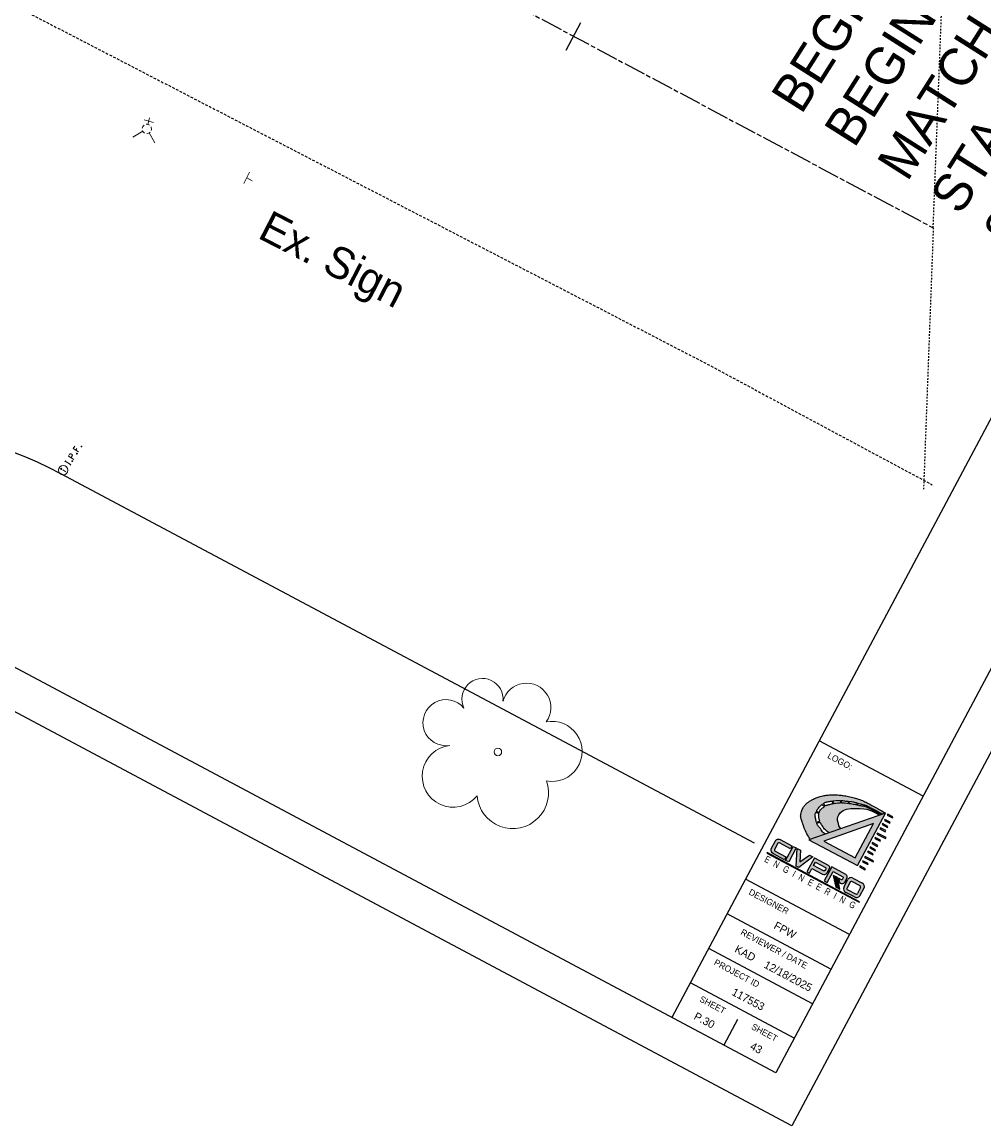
# Model space of a CAD drawing. Header units: feet. Extents: x 2250740 to 2250942, y 437386 to 437594.
# Tile 2 of 13: x 2250841 to 2250903, y 437386 to 437457. Entities that reach past the tile are written whole.
import ezdxf
from ezdxf import colors
from ezdxf.entities.mleader import LeaderData, LeaderLine
from ezdxf.enums import TextEntityAlignment as Align
from ezdxf.math import Vec2, Vec3

# ---------------------------------------------------------------- set-up
doc = ezdxf.new("R2010")
doc.units = ezdxf.units.FT
doc.header["$MEASUREMENT"] = 0
for name, pattern in [('CL', [2, 0.3, -0.15, 1.4, -0.15]), ('OhDOT_USTN1', [0.055, 0.014, -0.041]), ('OhDOT_USTN2', [0.11, 0.069, -0.041]), ('OhDOT_USTN3', [0.22, 0.165, -0.055]), ('rowex', [0]), ('shrublt', [0])]:
    doc.linetypes.add(name, pattern=pattern)
for name, color, linetype in [('DV_X_Section_VMS_Line', 6, 'OhDOT_USTN2'), ('GE_P_CL', 7, 'CL'), ('GE_P_CL_Text', 7, 'Continuous'), ('LT_X_Foundation', 7, 'OhDOT_USTN1'), ('PV_X_EOP', 7, 'OhDOT_USTN3'), ('PV_X_Text', 7, 'Continuous'), ('RD_X_Cells', 7, 'Continuous'), ('RW_X_Fee_RW', 6, 'rowex'), ('SH_Border', 7, 'Continuous'), ('SH_Data', 7, 'Continuous'), ('SHT_LOGO_BLACK', 7, 'Continuous'), ('SHT_LOGO_BLUE', 160, 'Continuous'), ('SHT_LOGO_GREY', 9, 'Continuous'), ('SN_X_Public', 3, 'Continuous'), ('SV_X_Mon_Cells_Found', 7, 'Continuous'), ('TX_P_20', 7, 'Continuous'), ('TX_X_20', 7, 'Continuous'), ('UT_X_Water_Cells', 133, 'Continuous'), ('VG_X_Cells', 3, 'Continuous'), ('VG_X_Shrub_Line_Lt', 3, 'shrublt')]:
    doc.layers.add(name, color=color, linetype=linetype)
doc.styles.add('OHDOTSymbols', font='arial.ttf')
doc.styles.add('Slanted-Normal', font='font31.shx', dxfattribs={"height": 0.12})
doc.styles.get("Standard").update_dxf_attribs({"font": 'arial.ttf'})
doc.styles.add('Straight-Normal', font='font30.shx', dxfattribs={"height": 0.14})
doc.styles.add('Straight-Sub Title', font='font30.shx', dxfattribs={"height": 0.17})

# ---------------------------------------------------------------- blocks, each defined once
blk = doc.blocks.new('TREE')
at = {"layer": 'VG_X_Cells', "color": 3, "linetype": 'Continuous', "lineweight": 0}
blk.add_circle((0, 0), 0.012, dxfattribs=at)
for centre, radius, start, end in [((-0.0492, 0.1684), 0.0658, 354.0047, 205.9741), ((0.0913, 0.1415), 0.0776, 323.83, 165.0376), ((-0.1655, 0.0932), 0.0735, 39.0625, 279.5412), ((0.173, 0.0018), 0.0957, 259.1453, 101.4596), ((-0.1427, -0.0774), 0.0987, 96.1722, 320.5737), ((0.0473, -0.1303), 0.1142, 184.9476, 19.4572)]:
    blk.add_arc(centre, radius, start, end, dxfattribs=at)
blk = doc.blocks.new('SGN1P')
at = {"layer": 'SN_X_Public', "color": 3, "linetype": 'Continuous', "lineweight": 0}
for p, q in [((0, 0), (-0.08, 0)), ((0, 0.08), (0, -0.08))]:
    blk.add_line(p, q, dxfattribs=at)
blk = doc.blocks.new('FH')
at = {"layer": 'UT_X_Water_Cells', "color": 133, "linetype": 'Continuous', "lineweight": 0}
for p, q in [((0, 0.06), (0, 0.146)), ((0.06, 0.103), (-0.06, 0.103)), ((-0.042, -0.042), (-0.146, -0.146)), ((0.042, -0.042), (0.146, -0.146))]:
    blk.add_line(p, q, dxfattribs=at)
for start, end in [(140.021, 184.0629), (68.1395, 112.038), (356.0165, 39.9889), (211.8788, 255.8479), (283.8239, 329.9097)]:
    blk.add_arc((0, 0), 0.06, start, end, dxfattribs=at)
blk = doc.blocks.new('IPID')
at = {"layer": 'SV_X_Mon_Cells_Found', "color": 2, "linetype": 'Continuous', "lineweight": 0}
blk.add_line((0, 0.006), (0, -0.038), dxfattribs=at)
at = {"layer": 'SV_X_Mon_Cells_Found', "color": 2, "linetype": 'Continuous', "lineweight": 0, "flags": 128}
for points in [[(0.102, 0.04), (0.119, 0.04)], [(0.11, -0.04), (0.11, 0.04)], [(0.189, -0.04), (0.189, 0.04), (0.215, 0.04), (0.218, 0.039), (0.222, 0.038), (0.223, 0.037), (0.225, 0.036), (0.227, 0.032), (0.229, 0.029), (0.23, 0.024), (0.23, 0.017), (0.229, 0.014), (0.228, 0.01), (0.226, 0.006), (0.224, 0.004), (0.222, 0.003), (0.219, 0.002), (0.215, 0.001), (0.189, 0.001)], [(0.339, 0.04), (0.301, 0.04), (0.301, -0.04)], [(0.301, 0.001), (0.328, 0.001)], [(0.102, -0.04), (0.119, -0.04)], [(0.158, -0.029), (0.161, -0.029), (0.163, -0.031), (0.164, -0.033), (0.164, -0.036), (0.163, -0.039), (0.161, -0.04), (0.158, -0.04), (0.157, -0.039), (0.155, -0.036), (0.155, -0.033), (0.157, -0.031), (0.158, -0.029)], [(0.271, -0.029), (0.273, -0.029), (0.275, -0.031), (0.277, -0.033), (0.277, -0.036), (0.275, -0.039), (0.273, -0.04), (0.271, -0.04), (0.269, -0.039), (0.267, -0.036), (0.267, -0.033), (0.269, -0.031), (0.271, -0.029)], [(0.378, -0.029), (0.381, -0.029), (0.383, -0.031), (0.384, -0.033), (0.384, -0.036), (0.383, -0.039), (0.381, -0.04), (0.378, -0.04), (0.377, -0.039), (0.375, -0.036), (0.375, -0.033), (0.377, -0.031), (0.378, -0.029)]]:
    blk.add_lwpolyline(points, dxfattribs=at)
at = {"layer": 'SV_X_Mon_Cells_Found', "color": 2, "linetype": 'Continuous', "lineweight": 0}
for centre, radius in [((0, 0), 0.06), ((0, 0.033), 0.008)]:
    blk.add_circle(centre, radius, dxfattribs=at)

msp = doc.modelspace()

# ---------------------------------------------------------------- hatches: boundary and pattern name
at = {"layer": 'SHT_LOGO_BLACK', "linetype": 'Continuous'}
h = msp.add_hatch(color=256, dxfattribs=at)
h.dxf.hatch_style = 1
h.paths.add_polyline_path([(2250892.15, 437405.59, -0.010054), (2250892.139, 437405.622), (2250892.358, 437405.695, 0.003974), (2250892.368, 437405.668, 0.040776), (2250892.385, 437405.634, 0.006066), (2250892.52, 437405.416, 0.061249), (2250892.693, 437405.205, 0.038297), (2250892.928, 437405.013), (2250893.675, 437405.273), (2250893.56, 437405.466), (2250893.536, 437405.596), (2250893.464, 437405.804), (2250893.463, 437405.922), (2250893.482, 437406.035), (2250893.55, 437406.152), (2250893.658, 437406.299), (2250893.818, 437406.425), (2250894.043, 437406.516), (2250894.308, 437406.563), (2250894.577, 437406.572), (2250894.899, 437406.571), (2250895.146, 437406.55), (2250895.338, 437406.513), (2250895.632, 437406.415), (2250896.011, 437406.213), (2250896.151, 437406.136), (2250896.261, 437406.174, -0.000418), (2250896.063, 437406.281, -0.000949), (2250895.957, 437406.338, -0.000351), (2250895.653, 437406.504, 0.00107), (2250895.553, 437406.558, 0.017555), (2250895.427, 437406.621, 0.017743), (2250895.298, 437406.674, 0.003592), (2250895.281, 437406.679), (2250895.303, 437406.757, -0.03869), (2250895.34, 437406.74, -0.000239), (2250895.365, 437406.727, 0.000026), (2250895.592, 437406.606, 0.000048), (2250895.93, 437406.426, 0.000037), (2250896.347, 437406.204), (2250896.523, 437406.265, 0.003624), (2250896.208, 437406.456, 0.007413), (2250896.051, 437406.546, 0.000904), (2250895.533, 437406.832, 0.00451), (2250895.429, 437406.888, 0.019073), (2250895.137, 437407.029, 0.017331), (2250894.805, 437407.159, 0.019514), (2250894.529, 437407.245, 0.015338), (2250894.171, 437407.329, 0.012204), (2250893.818, 437407.392, 0.017423), (2250893.567, 437407.421, 0.014015), (2250893.384, 437407.431, 0.009535), (2250893.115, 437407.433, 0.020378), (2250892.795, 437407.416, 0.02598), (2250892.546, 437407.379, 0.027565), (2250892.366, 437407.333, 0.018891), (2250892.111, 437407.241, 0.020789), (2250891.889, 437407.14, 0.020828), (2250891.676, 437407.022, 0.034599), (2250891.54, 437406.925, 0.032145), (2250891.409, 437406.802, 0.062269), (2250891.279, 437406.623, 0.050433), (2250891.172, 437406.373, 0.025118), (2250891.123, 437406.186, 0.057831), (2250891.116, 437406.102, 0.025804), (2250891.126, 437405.976, 0.04348), (2250891.142, 437405.903, 0.002738), (2250891.18, 437405.786, 0.002118), (2250891.23, 437405.636, 0.001598), (2250891.312, 437405.392, 0.006576), (2250891.333, 437405.333, 0.02396), (2250891.341, 437405.316, 0.001113), (2250891.519, 437404.952, 0.009085), (2250891.588, 437404.818, 0.004888), (2250891.713, 437404.59), (2250892.695, 437404.932, -0.03184), (2250892.575, 437405.02, -0.071165), (2250892.467, 437405.138, -0.016789), (2250892.393, 437405.255, 0.028454), (2250892.348, 437405.324, 0.050722), (2250892.26, 437405.42, -0.071433), (2250892.2, 437405.49, -0.049376)])
h.paths.add_polyline_path([(2250892.12, 437405.685, -0.010823), (2250892.112, 437405.721, -0.001747), (2250892.092, 437405.823, 0.001596), (2250892.07, 437405.936, 0.003876), (2250892.047, 437406.045, -0.006206), (2250892.033, 437406.113, -0.097322), (2250892.033, 437406.16, -0.038974), (2250892.064, 437406.272, -0.011737), (2250892.083, 437406.319), (2250892.281, 437406.237, 0.028633), (2250892.265, 437406.143, 0.056422), (2250892.265, 437406.061, 0.018655), (2250892.282, 437405.957, 0.019312), (2250892.305, 437405.858, 0.013666), (2250892.334, 437405.762, 0.001157), (2250892.337, 437405.754)], flags=16)
h.paths.add_polyline_path([(2250892.303, 437406.316), (2250892.123, 437406.403, -0.015908), (2250892.152, 437406.452, -0.022838), (2250892.214, 437406.542, -0.018474), (2250892.299, 437406.646, -0.026037), (2250892.396, 437406.745, -0.016666), (2250892.491, 437406.826), (2250892.635, 437406.684, 0.001651), (2250892.616, 437406.671, 0.015544), (2250892.518, 437406.595, 0.016487), (2250892.431, 437406.518, 0.075188), (2250892.347, 437406.412, 0.042887)], flags=16)
h.paths.add_polyline_path([(2250892.697, 437406.727), (2250892.56, 437406.879, -0.024038), (2250892.656, 437406.94, -0.06415), (2250892.736, 437406.973, -0.021969), (2250892.837, 437406.996, -0.008749), (2250893.094, 437407.037, -0.000355), (2250893.115, 437407.04), (2250893.147, 437406.867, 0.002531), (2250893.017, 437406.838, 0.006928), (2250892.823, 437406.791, 0.028635), (2250892.776, 437406.776, 0.053806), (2250892.747, 437406.761, 0.004266)], flags=16)
h.paths.add_polyline_path([(2250893.194, 437406.877), (2250893.162, 437407.046, -0.00319), (2250893.357, 437407.071, -0.013578), (2250893.44, 437407.08, -0.029845), (2250893.603, 437407.081, -0.004092), (2250893.658, 437407.078), (2250893.664, 437406.923, 0.013659), (2250893.457, 437406.918, 0.029225), (2250893.32, 437406.902, 0.009297), (2250893.227, 437406.884, 0.000639)], flags=16)
h.paths.add_polyline_path([(2250893.711, 437406.923), (2250893.706, 437407.074, -0.011307), (2250893.858, 437407.058, -0.010591), (2250893.978, 437407.041, 0.011749), (2250894.086, 437407.025, 0.016183), (2250894.159, 437407.018), (2250894.146, 437406.898, 0.017905), (2250893.967, 437406.914, 0.011223)], flags=16)
h.paths.add_polyline_path([(2250894.19, 437406.892), (2250894.207, 437407.017, 0.010824), (2250894.256, 437407.017, -0.05835), (2250894.365, 437407.007, -0.01154), (2250894.478, 437406.981, -0.00345), (2250894.702, 437406.922), (2250894.681, 437406.802, 0.012845), (2250894.461, 437406.849, 0.008036), (2250894.319, 437406.873, 0.004709)], flags=16)
h.paths.add_polyline_path([(2250894.73, 437406.791), (2250894.754, 437406.908, -0.000481), (2250894.9, 437406.867, 0.000864), (2250894.968, 437406.849, 0.00468), (2250895.075, 437406.821, -0.004072), (2250895.197, 437406.789, -0.008774), (2250895.255, 437406.772), (2250895.235, 437406.695, 0.005656), (2250895.208, 437406.703, 0.0202), (2250895.12, 437406.724, 0.019573), (2250895.002, 437406.742, -0.017067), (2250894.866, 437406.763, -0.007865)], flags=16)
h = msp.add_hatch(color=256, dxfattribs=at)
h.dxf.hatch_style = 1
h.paths.add_polyline_path([(2250894.876, 437402.837), (2250895.213, 437402.657), (2250895.247, 437402.722), (2250894.91, 437402.902)])
h.paths.add_polyline_path([(2250895.088, 437403.236), (2250895.054, 437403.172), (2250895.391, 437402.992), (2250895.426, 437403.057)])
h.paths.add_polyline_path([(2250895.739, 437403.157), (2250895.773, 437403.221), (2250895.233, 437403.509), (2250895.194, 437403.447)])
h.paths.add_polyline_path([(2250895.412, 437403.844), (2250895.377, 437403.779), (2250895.714, 437403.599), (2250895.749, 437403.664)])
h.paths.add_polyline_path([(2250895.521, 437404.049), (2250895.859, 437403.87), (2250895.893, 437403.935), (2250895.556, 437404.114)])
h.paths.add_polyline_path([(2250895.701, 437404.387), (2250895.666, 437404.322), (2250896.004, 437404.142), (2250896.038, 437404.207)])
h.paths.add_polyline_path([(2250895.879, 437404.721), (2250895.845, 437404.656), (2250896.182, 437404.477), (2250896.216, 437404.542)])
h.paths.add_polyline_path([(2250896.53, 437404.642), (2250896.564, 437404.707), (2250896.025, 437404.994), (2250895.985, 437404.932)])
h.paths.add_polyline_path([(2250896.506, 437405.085), (2250896.54, 437405.15), (2250896.203, 437405.329), (2250896.168, 437405.265)])
h.paths.add_polyline_path([(2250896.347, 437405.599), (2250896.312, 437405.534), (2250896.649, 437405.355), (2250896.684, 437405.42)])
h.paths.add_polyline_path([(2250896.794, 437405.625), (2250896.828, 437405.69), (2250896.491, 437405.87), (2250896.456, 437405.805)])
h.paths.add_polyline_path([(2250896.972, 437405.96), (2250897.006, 437406.025), (2250896.669, 437406.205), (2250896.634, 437406.14)])
at = {"layer": 'SHT_LOGO_BLUE'}
h = msp.add_hatch(color=256, dxfattribs=at)
h.dxf.hatch_style = 1
h.paths.add_polyline_path([(2250889.66, 437404.329, -0.44246), (2250889.765, 437404.367), (2250890.462, 437403.996), (2250890.562, 437404.185), (2250889.817, 437404.581, 0.436831), (2250889.512, 437404.501), (2250889.244, 437403.997, 0.355742), (2250889.382, 437403.669), (2250890.078, 437403.298), (2250890.178, 437403.484), (2250889.499, 437403.845, -0.466077), (2250889.457, 437403.948)])
h.paths.add_polyline_path([(2250890.828, 437404.047), (2250890.636, 437404.149), (2250890.158, 437403.252), (2250890.353, 437403.155)])
h.paths.add_polyline_path([(2250890.838, 437402.895), (2250891, 437402.809), (2250891.896, 437403.478), (2250891.688, 437403.589), (2250891.069, 437403.156), (2250891.098, 437403.9), (2250890.885, 437404.014)])
h.paths.add_polyline_path([(2250891.829, 437402.746), (2250892.514, 437402.381, 0.384335), (2250892.789, 437402.449), (2250892.938, 437402.721, 0.413942), (2250892.865, 437402.959), (2250891.988, 437403.426), (2250891.512, 437402.532), (2250891.67, 437402.447)])
h.paths.add_polyline_path([(2250891.939, 437402.93), (2250892.054, 437403.146), (2250892.691, 437402.806, -0.363757), (2250892.724, 437402.725, -0.087868), (2250892.667, 437402.618, -0.553906), (2250892.57, 437402.593)], flags=16)
h.paths.add_polyline_path([(2250893.726, 437402.017), (2250893.53, 437402.122), (2250893.589, 437401.834), (2250893.654, 437401.799, 0.37317), (2250893.93, 437401.862), (2250894.06, 437402.106, 0.37162), (2250894.004, 437402.35), (2250893.097, 437402.833), (2250892.624, 437401.945), (2250892.81, 437401.846), (2250893.182, 437402.544), (2250893.803, 437402.213, -0.38138), (2250893.831, 437402.136), (2250893.784, 437402.048, -0.307867)])
h.paths.add_polyline_path([(2250894.435, 437402.122, 0.436831), (2250894.13, 437402.042), (2250893.861, 437401.538, 0.355742), (2250893.999, 437401.21), (2250894.542, 437400.921, 0.355742), (2250894.891, 437400.989), (2250895.16, 437401.494, 0.436831), (2250895.056, 437401.792)])
h.paths.add_polyline_path([(2250894.907, 437401.628, -0.386521), (2250894.941, 437401.533), (2250894.741, 437401.157, -0.436448), (2250894.63, 437401.113), (2250894.116, 437401.386, -0.466076), (2250894.075, 437401.49), (2250894.277, 437401.87, -0.44246), (2250894.382, 437401.908)], flags=16)
h = msp.add_hatch(color=256, dxfattribs=at)
h.dxf.hatch_style = 1
h.paths.add_polyline_path([(2250893.471, 437402.153), (2250893.34, 437402.223), (2250893.501, 437401.478), (2250893.609, 437401.42)])
at = {"layer": 'SHT_LOGO_GREY'}
h = msp.add_hatch(color=256, dxfattribs=at)
h.dxf.hatch_style = 1
h.paths.add_polyline_path([(2250896.523, 437406.265), (2250891.644, 437404.566), (2250894.74, 437402.918)])
h.paths.add_polyline_path([(2250895.756, 437405.617), (2250894.587, 437403.421), (2250892.585, 437404.487)], flags=16)
h = msp.add_hatch(color=256, dxfattribs=at)
h.dxf.hatch_style = 1
h.paths.add_polyline_path([(2250893.324, 437402.232), (2250893.193, 437402.301), (2250893.354, 437401.556), (2250893.462, 437401.499)])

# ---------------------------------------------------------------- linework, layer by layer
at = {"layer": 'DV_X_Section_VMS_Line'}
for p, q in [((2250899.571, 437443.59, 1083.62), (2250901.799, 437501.242, 1083.62)), ((2250899.576, 437443.599, 1083.62), (2250898.954, 437426.923, 1083.62))]:
    msp.add_line(p, q, dxfattribs=at)
at = {"layer": 'GE_P_CL'}
msp.add_lwpolyline([(2250777.108, 437508.805), (2250899.571, 437443.588)], dxfattribs=at)
at = {"layer": 'GE_P_CL_Text'}
msp.add_line((2250876.161, 437454.922, 1083.62), (2250877.101, 437456.687, 1083.62), dxfattribs=at)
at = {"layer": 'PV_X_EOP', "elevation": 1090.115, "flags": 128}
msp.add_lwpolyline([(2250808.087, 437433.073), (2250812.142, 437440.718, -0.071969), (2250818.887, 437449.944, -0.093726), (2250823.181, 437452.938, -0.027258), (2250829.585, 437455.403, -0.012694), (2250836.509, 437457.451, -0.191893), (2250840.381, 437456.996), (2250841.535, 437457.458), (2250885.12, 437434.921), (2250899.503, 437427.203)], format="xyb", dxfattribs=at)
at = {"layer": 'RW_X_Fee_RW'}
msp.add_line((2250888.164, 437404.344, 1083.62), (2250843.913, 437427.91, 1083.62), dxfattribs=at)
msp.add_arc((2250832.162, 437405.844, 1083.62), 25, 61.96266, 121.38687, dxfattribs=at)
at = {"layer": 'SH_Border'}
for p, q in [((2250932.258, 437485.907), (2250882.903, 437393.229)), ((2250942.26, 437483.413), (2250890.555, 437386.322)), ((2250938.878, 437482.381), (2250889.523, 437389.704)), ((2250889.523, 437389.704), (2250743.887, 437467.262)), ((2250890.555, 437386.322), (2250740.506, 437466.23)), ((2250898.924, 437407.357), (2250892.304, 437410.882)), ((2250894.224, 437398.531), (2250887.604, 437402.056)), ((2250893.048, 437396.324), (2250886.429, 437399.849)), ((2250891.873, 437394.117), (2250885.254, 437397.643)), ((2250890.698, 437391.911), (2250884.078, 437395.436)), ((2250887.084, 437393.102), (2250886.213, 437391.467))]:
    msp.add_line(p, q, dxfattribs=at)
at = {"layer": 'SHT_LOGO_BLACK'}
for p, q in [((2250893.115, 437407.04, -4063.576), (2250893.147, 437406.867, -4063.576)), ((2250893.162, 437407.046, -4063.576), (2250893.194, 437406.877, -4063.576)), ((2250893.658, 437407.078, -4063.576), (2250893.664, 437406.923, -4063.576)), ((2250893.706, 437407.074, -4063.576), (2250893.711, 437406.923, -4063.576))]:
    msp.add_line(p, q, dxfattribs=at)
for points in [[(2250891.713, 437404.59, -0.004888), (2250891.588, 437404.818, -0.009085), (2250891.519, 437404.952, -0.001113), (2250891.341, 437405.316, -0.02396), (2250891.333, 437405.333, -0.006576), (2250891.312, 437405.392, -0.001598), (2250891.23, 437405.636, -0.002118), (2250891.18, 437405.786, -0.002738), (2250891.142, 437405.903, -0.04348), (2250891.126, 437405.976, -0.025804), (2250891.116, 437406.102, -0.057831), (2250891.123, 437406.186, -0.025118), (2250891.172, 437406.373, -0.050433), (2250891.279, 437406.623, -0.062269), (2250891.409, 437406.802, -0.032145), (2250891.54, 437406.925, -0.034599), (2250891.676, 437407.022, -0.020828), (2250891.889, 437407.14, -0.020789), (2250892.111, 437407.241, -0.018891), (2250892.366, 437407.333, -0.027565), (2250892.546, 437407.379, -0.02598), (2250892.795, 437407.416, -0.020378), (2250893.115, 437407.433, -0.009535), (2250893.384, 437407.431, -0.014015), (2250893.567, 437407.421, -0.017423), (2250893.818, 437407.392, -0.012204), (2250894.171, 437407.329, -0.015338), (2250894.529, 437407.245, -0.019514), (2250894.805, 437407.159, -0.017331), (2250895.137, 437407.029, -0.019073), (2250895.429, 437406.888, -0.00451), (2250895.533, 437406.832, -0.000904), (2250896.051, 437406.546, -0.007413), (2250896.208, 437406.456, -0.003624), (2250896.523, 437406.265)], [(2250892.123, 437406.403, -0.015908), (2250892.152, 437406.452, -0.022838), (2250892.214, 437406.542, -0.018474), (2250892.299, 437406.646, -0.026037), (2250892.396, 437406.745, -0.016666), (2250892.491, 437406.826, -0.03409)], [(2250892.303, 437406.316, -0.042886), (2250892.347, 437406.412, -0.075188), (2250892.431, 437406.518, -0.016487), (2250892.518, 437406.595, -0.015544), (2250892.616, 437406.671, -0.001651), (2250892.635, 437406.684, -0.053806)], [(2250892.56, 437406.879, -0.024038), (2250892.656, 437406.94, -0.06415), (2250892.736, 437406.973, -0.021969), (2250892.837, 437406.996, -0.008749), (2250893.094, 437407.037, -0.000355), (2250893.115, 437407.04, -0.013578)], [(2250892.697, 437406.727, -0.004266), (2250892.747, 437406.761, -0.053806), (2250892.776, 437406.776, -0.028635), (2250892.823, 437406.791, -0.006928), (2250893.017, 437406.838, -0.002531), (2250893.147, 437406.867, -0.009297)], [(2250893.162, 437407.046, -0.00319), (2250893.357, 437407.071, -0.013578), (2250893.44, 437407.08, -0.029845), (2250893.603, 437407.081, -0.004092), (2250893.658, 437407.078, -0.010591)], [(2250893.194, 437406.877, -0.000639), (2250893.227, 437406.884, -0.009297), (2250893.32, 437406.902, -0.029225), (2250893.457, 437406.918, -0.013659), (2250893.664, 437406.923, -0.011561)], [(2250893.706, 437407.074, -0.011307), (2250893.858, 437407.058, -0.010591), (2250893.978, 437407.041, 0.011749), (2250894.086, 437407.025, 0.016183), (2250894.159, 437407.018, -0.05835)], [(2250893.711, 437406.923, -0.011223), (2250893.967, 437406.914, -0.017453), (2250894.141, 437406.898, -0.000163), (2250894.146, 437406.898, -0.008036)], [(2250894.19, 437406.892, -0.004709), (2250894.319, 437406.873, -0.008036), (2250894.461, 437406.849, -0.011799), (2250894.663, 437406.806, 0.001031), (2250894.681, 437406.802, 0.017067)], [(2250894.207, 437407.017, 0.010824), (2250894.256, 437407.017, -0.05835), (2250894.365, 437407.007, -0.01154), (2250894.478, 437406.981, -0.00345), (2250894.702, 437406.922, -0.000438)], [(2250894.73, 437406.791, 0.007865), (2250894.866, 437406.763, 0.017067), (2250895.002, 437406.742, -0.019573), (2250895.12, 437406.724, -0.0202), (2250895.208, 437406.703, -0.005656), (2250895.235, 437406.695, -0.017743)], [(2250894.754, 437406.908, -0.0002), (2250894.767, 437406.904, -0.000438), (2250894.9, 437406.867, 0.000864), (2250894.968, 437406.849, 0.00468), (2250895.075, 437406.821, -0.004072), (2250895.197, 437406.789, -0.008774), (2250895.255, 437406.772, -0.040254)], [(2250895.281, 437406.679, -0.003592), (2250895.298, 437406.674, -0.017743), (2250895.427, 437406.621, -0.017555), (2250895.553, 437406.558, -0.00107), (2250895.653, 437406.504, 0.000351), (2250895.957, 437406.338, 0.000949), (2250896.063, 437406.281, 0.000418), (2250896.261, 437406.174)], [(2250895.303, 437406.757, -0.03869), (2250895.34, 437406.74, -0.000239), (2250895.365, 437406.727, 0.000026), (2250895.592, 437406.606, 0.000048), (2250895.93, 437406.426, 0.000037), (2250896.347, 437406.204)], [(2250892.12, 437405.685, -0.010823), (2250892.112, 437405.721, -0.001747), (2250892.092, 437405.823, 0.001596), (2250892.07, 437405.936, 0.003876), (2250892.047, 437406.045, -0.006206), (2250892.033, 437406.113, -0.097322), (2250892.033, 437406.16, -0.038974), (2250892.064, 437406.272, -0.011737), (2250892.083, 437406.319, -0.026776)], [(2250892.337, 437405.754, -0.001157), (2250892.334, 437405.762, -0.013666), (2250892.305, 437405.858, -0.019312), (2250892.282, 437405.957, -0.018655), (2250892.265, 437406.061, -0.056422), (2250892.265, 437406.143, -0.028633), (2250892.281, 437406.237, -0.064453)], [(2250892.695, 437404.932, -0.03184), (2250892.575, 437405.02, -0.071165), (2250892.467, 437405.138, -0.016789), (2250892.393, 437405.255, 0.028454), (2250892.348, 437405.324, 0.050722), (2250892.26, 437405.42, -0.071433), (2250892.2, 437405.49, -0.049376), (2250892.15, 437405.59, -0.010054), (2250892.139, 437405.622, -0.001747)], [(2250892.928, 437405.013, -0.038297), (2250892.693, 437405.205, -0.061249), (2250892.52, 437405.416, -0.006066), (2250892.385, 437405.634, -0.040776), (2250892.368, 437405.668, -0.003974), (2250892.358, 437405.695, -0.013666)]]:
    msp.add_lwpolyline(points, format="xyb", dxfattribs=at)
at = {"layer": 'SHT_LOGO_BLACK', "elevation": -4063.576}
for points in [[(2250892.491, 437406.826), (2250892.635, 437406.684)], [(2250892.56, 437406.879), (2250892.697, 437406.727)], [(2250894.159, 437407.018), (2250894.146, 437406.898)], [(2250894.207, 437407.017), (2250894.19, 437406.892)], [(2250894.702, 437406.922), (2250894.681, 437406.802)], [(2250894.754, 437406.908), (2250894.73, 437406.791)], [(2250895.255, 437406.772), (2250895.235, 437406.695)], [(2250895.303, 437406.757), (2250895.281, 437406.679)], [(2250892.083, 437406.319), (2250892.281, 437406.237)], [(2250892.123, 437406.403), (2250892.303, 437406.316)], [(2250893.675, 437405.273), (2250893.56, 437405.466), (2250893.536, 437405.596), (2250893.464, 437405.804), (2250893.463, 437405.922), (2250893.482, 437406.035), (2250893.55, 437406.152), (2250893.658, 437406.299), (2250893.818, 437406.425), (2250894.043, 437406.516), (2250894.308, 437406.563), (2250894.577, 437406.572), (2250894.899, 437406.571), (2250895.146, 437406.55), (2250895.338, 437406.513), (2250895.632, 437406.415), (2250896.011, 437406.213), (2250896.151, 437406.136)], [(2250892.12, 437405.685), (2250892.337, 437405.754)], [(2250892.139, 437405.622), (2250892.358, 437405.695)]]:
    msp.add_lwpolyline(points, dxfattribs=at)
at = {"layer": 'SHT_LOGO_BLACK', "linetype": 'Continuous', "elevation": -4063.576}
for points in [[(2250896.634, 437406.14), (2250896.972, 437405.96), (2250897.006, 437406.025), (2250896.669, 437406.205)], [(2250896.168, 437405.265), (2250896.506, 437405.085), (2250896.54, 437405.15), (2250896.203, 437405.329)], [(2250896.312, 437405.534), (2250896.649, 437405.355), (2250896.684, 437405.42), (2250896.347, 437405.599)], [(2250896.456, 437405.805), (2250896.794, 437405.625), (2250896.828, 437405.69), (2250896.491, 437405.87)], [(2250895.845, 437404.656), (2250896.182, 437404.477), (2250896.216, 437404.542), (2250895.879, 437404.721)], [(2250895.985, 437404.932), (2250896.53, 437404.642), (2250896.564, 437404.707), (2250896.025, 437404.994)], [(2250895.377, 437403.779), (2250895.714, 437403.599), (2250895.749, 437403.664), (2250895.412, 437403.844)], [(2250895.521, 437404.049), (2250895.859, 437403.87), (2250895.893, 437403.935), (2250895.556, 437404.114)], [(2250895.666, 437404.322), (2250896.004, 437404.142), (2250896.038, 437404.207), (2250895.701, 437404.387)], [(2250895.054, 437403.172), (2250895.391, 437402.992), (2250895.426, 437403.057), (2250895.088, 437403.236)], [(2250895.194, 437403.447), (2250895.739, 437403.157), (2250895.773, 437403.221), (2250895.233, 437403.509)], [(2250894.876, 437402.837), (2250895.213, 437402.657), (2250895.247, 437402.722), (2250894.91, 437402.902)]]:
    msp.add_lwpolyline(points, close=True, dxfattribs=at)
at = {"layer": 'SHT_LOGO_BLACK'}
msp.add_lwpolyline([(2250888.96, 437403.722), (2250894.847, 437400.587), (2250894.86, 437400.613), (2250888.976, 437403.747)], close=True, dxfattribs=at)
at = {"layer": 'SHT_LOGO_BLUE'}
for p, q in [((2250893.861, 437401.538), (2250894.13, 437402.042)), ((2250894.284, 437401.883), (2250894.075, 437401.49)), ((2250894.907, 437401.628), (2250894.382, 437401.908)), ((2250894.435, 437402.122), (2250895.056, 437401.792)), ((2250894.542, 437400.921), (2250893.999, 437401.21)), ((2250894.116, 437401.386), (2250894.623, 437401.116)), ((2250894.941, 437401.533), (2250894.732, 437401.139)), ((2250894.891, 437400.989), (2250895.16, 437401.494))]:
    msp.add_line(p, q, dxfattribs=at)
for points in [[(2250889.499, 437403.845), (2250890.178, 437403.484), (2250890.078, 437403.298), (2250889.382, 437403.669, -0.355742), (2250889.244, 437403.997), (2250889.512, 437404.501, -0.436831), (2250889.817, 437404.581), (2250890.562, 437404.185), (2250890.462, 437403.996), (2250889.765, 437404.367, 0.386521), (2250889.667, 437404.342), (2250889.457, 437403.948, 0.466077), (2250889.499, 437403.845, -0.087106)], [(2250892.57, 437402.593), (2250891.939, 437402.93), (2250892.054, 437403.146), (2250892.691, 437402.806, -0.363757), (2250892.724, 437402.725, -0.087868), (2250892.667, 437402.618, -0.553906), (2250892.57, 437402.593, 0.590972)], [(2250891.988, 437403.426), (2250892.865, 437402.959, -0.413942), (2250892.938, 437402.721), (2250892.789, 437402.449)], [(2250892.624, 437401.945), (2250892.81, 437401.846), (2250893.182, 437402.544), (2250893.803, 437402.213, -0.38138), (2250893.831, 437402.136), (2250893.784, 437402.048, -0.307867), (2250893.726, 437402.017), (2250893.53, 437402.122), (2250893.589, 437401.834), (2250893.654, 437401.799, 0.37317), (2250893.93, 437401.862), (2250894.06, 437402.106, 0.37162), (2250894.004, 437402.35), (2250893.097, 437402.833), (2250892.624, 437401.945)]]:
    msp.add_lwpolyline(points, format="xyb", dxfattribs=at)
for points in [[(2250890.158, 437403.252), (2250890.636, 437404.149), (2250890.828, 437404.047), (2250890.353, 437403.155)], [(2250890.885, 437404.014), (2250891.098, 437403.9), (2250891.069, 437403.156), (2250891.688, 437403.589), (2250891.896, 437403.478), (2250891, 437402.809), (2250890.838, 437402.895)]]:
    msp.add_lwpolyline(points, close=True, dxfattribs=at)
for points in [[(2250891.988, 437403.426), (2250891.512, 437402.532), (2250891.67, 437402.447), (2250891.829, 437402.746), (2250892.514, 437402.381)], [(2250893.471, 437402.153), (2250893.34, 437402.223), (2250893.501, 437401.478), (2250893.609, 437401.42), (2250893.471, 437402.153)]]:
    msp.add_lwpolyline(points, dxfattribs=at)
for centre, radius, start, end in [((2250892.614, 437402.567), 0.211, 241.96266, 326.05679), ((2250894.319, 437401.941), 0.215, 57.57387, 151.96266), ((2250894.347, 437401.841), 0.0752, 61.96266, 146.49285), ((2250894.97, 437401.595), 0.215, 331.96266, 66.35146), ((2250894.131, 437401.458), 0.281, 163.63224, 241.96266), ((2250894.139, 437401.455), 0.0725, 151.96266, 251.91914), ((2250894.674, 437401.169), 0.281, 241.96266, 320.29309), ((2250894.665, 437401.187), 0.0817, 239.14197, 324.82687), ((2250894.872, 437401.562), 0.0752, 337.43247, 61.96266)]:
    msp.add_arc(centre, radius, start, end, dxfattribs=at)
at = {"layer": 'SHT_LOGO_GREY', "elevation": -4063.576}
msp.add_lwpolyline([(2250891.644, 437404.566), (2250894.74, 437402.918), (2250896.523, 437406.265), (2250891.644, 437404.566)], dxfattribs=at)
msp.add_lwpolyline([(2250892.585, 437404.487), (2250894.587, 437403.421), (2250895.756, 437405.617)], close=True, dxfattribs=at)
at = {"layer": 'SHT_LOGO_GREY'}
msp.add_lwpolyline([(2250893.324, 437402.232), (2250893.193, 437402.301), (2250893.354, 437401.556), (2250893.462, 437401.499), (2250893.324, 437402.232)], dxfattribs=at)

# ---------------------------------------------------------------- block references
at = {"layer": 'LT_X_Foundation', "xscale": 5, "yscale": 5, "zscale": 5, "rotation": 345.3356852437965}
msp.add_blockref('FH', (2250849.4, 437449.893, 1090.608), dxfattribs=at)
at = {"layer": 'RD_X_Cells', "xscale": 5, "yscale": 5, "zscale": 5, "rotation": 152.7346172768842}
msp.add_blockref('SGN1P', (2250855.776, 437446.773, 1091.065), dxfattribs=at)
at = {"layer": 'TX_X_20', "xscale": 5, "yscale": 5, "zscale": 5, "rotation": 57.63605666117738}
msp.add_blockref('IPID', (2250844.074, 437428.134, 1089.394), dxfattribs=at)
at = {"layer": 'VG_X_Shrub_Line_Lt', "xscale": 20, "yscale": 20, "zscale": 20}
msp.add_blockref('TREE', (2250871.801, 437410.171, 1092.141), dxfattribs=at)

# ---------------------------------------------------------------- texts
at = {"layer": 'GE_P_CL_Text', "insert": (2250889.13, 437452.041, 1083.627), "char_height": 2.4, "width": 57.4825, "attachment_point": 1, "rotation": 57.61767, "style": 'Slanted-Normal'}
msp.add_mtext("BEGIN CURB REMOVED\\PBEGIN CURB, TYPE 6\\PMATCH EXIST. PAV'T HEIGHT\\PSTA. 0+50.00\\P8.5' LT, 1090.89", dxfattribs=at)
at = {"layer": 'PV_X_Text', "insert": (2250857.318, 437444.763, 1087.653), "char_height": 2, "width": 725.59682, "attachment_point": 1, "rotation": 332.73462, "style": 'Straight-Normal'}
msp.add_mtext('Ex. Sign', dxfattribs=at)
at = {"layer": 'SH_Data', "color": 7, "linetype": 'Continuous', "style": 'Straight-Normal'}
msp.add_text('LOGO:', height=0.4, rotation=331.96266, dxfattribs=at).set_placement((2250893.718, 437409.763), align=Align.TOP_CENTER)
for s, p in [('DESIGNER', (2250889.09, 437400.627)), ('REVIEWER / DATE', (2250889.425, 437397.616)), ('PROJECT ID', (2250887.042, 437396.053)), ('SHEET', (2250885.502, 437394.041)), ('SHEET', (2250888.812, 437392.278))]:
    msp.add_text(s, height=0.4, rotation=331.96266, dxfattribs=at).set_placement(p, align=Align.MIDDLE_CENTER)
at = {"layer": 'SH_Data', "linetype": 'Continuous', "style": 'Straight-Sub Title'}
for s, p in [('FPW', (2250890.125, 437398.811)), ('KAD', (2250887.578, 437397.335)), ('12/18/2025', (2250890.317, 437395.876)), ('117553', (2250887.774, 437394.398)), ('P.30', (2250884.977, 437393.055)), ('43', (2250888.287, 437391.293))]:
    msp.add_text(s, height=0.5, rotation=331.96266, dxfattribs=at).set_placement(p, align=Align.MIDDLE_CENTER)
at = {"layer": 'SHT_LOGO_BLACK', "linetype": 'Continuous', "style": 'OHDOTSymbols'}
for s, width, p in [('E', 0.7, (2250889, 437403.309, 13.003)), ('N', 0.8, (2250889.572, 437403.005, 13.003)), ('G', 0.8, (2250890.192, 437402.674, 13.003)), ('I', 0.7, (2250890.699, 437402.404, 13.003)), ('N', 0.8, (2250891.175, 437402.151, 13.003)), ('E', 0.7, (2250891.754, 437401.842, 13.003)), ('E', 0.7, (2250892.278, 437401.563, 13.003)), ('R', 0.7, (2250892.837, 437401.266, 13.003)), ('I', 0.7, (2250893.322, 437401.008, 13.003)), ('N', 0.8, (2250893.8, 437400.753, 13.003)), ('G', 0.8, (2250894.421, 437400.422, 13.003))]:
    msp.add_text(s, height=0.426, rotation=331.96266, dxfattribs=dict(at, width=width)).set_placement(p, align=Align.MIDDLE_CENTER)

# ---------------------------------------------------------------- leaders
at = {"layer": 'TX_P_20'}
ml = msp.add_multileader_mtext('Standard', dxfattribs=at)
ml.set_content('', color=256)
ml.set_leader_properties()
ml.build(insert=Vec2(0, 0))
ml.multileader.update_dxf_attribs({"dogleg_length": 2.2, "arrow_head_size": 2, "scale": 20})
ctx = ml.context
ctx.base_point, ctx.scale, ctx.char_height, ctx.arrow_head_size, ctx.landing_gap_size, ctx.plane_origin, ctx.plane_x_axis, ctx.plane_y_axis = Vec3(2250866.959, 437497.144), 20, 2, 2, 1.8, Vec3(2250860.749, 437455.519), Vec3(-0.882677, 0.46998), Vec3(-0.46998, -0.882677)
notes = []
notes.append((ctx, [(1, (1, 1, 0), (2250905.797, 437476.465), (-0.882677, 0.46998), 44, [(0, [(2250912.678, 437454.66)], 0, [])])]))
ctx.mtext.insert, ctx.mtext.text_direction, ctx.mtext.rotation, ctx.mtext.flow_direction = Vec3(2250864.901, 437497.107), Vec3(-0.882677, 0.46998), -3.141517, 5
ml = msp.add_multileader_mtext('Standard', dxfattribs=at)
ml.set_content('', color=256)
ml.set_leader_properties()
ml.build(insert=Vec2(0, 0))
ml.multileader.update_dxf_attribs({"dogleg_length": 2.2, "arrow_head_size": 2, "scale": 20})
ctx = ml.context
ctx.base_point, ctx.scale, ctx.char_height, ctx.arrow_head_size, ctx.landing_gap_size, ctx.plane_origin, ctx.plane_x_axis, ctx.plane_y_axis = Vec3(2250869.81, 437493.251), 20, 2, 2, 1.8, Vec3(2250863.6, 437451.627), Vec3(-0.882677, 0.46998), Vec3(-0.46998, -0.882677)
notes.append((ctx, [(1, (1, 1, 0), (2250908.648, 437472.572), (-0.882677, 0.46998), 44, [(0, [(2250915.528, 437450.768)], 0, [])])]))
ctx.mtext.insert, ctx.mtext.text_direction, ctx.mtext.rotation, ctx.mtext.flow_direction = Vec3(2250867.751, 437493.215), Vec3(-0.882677, 0.46998), -3.141517, 5
ml = msp.add_multileader_mtext('Standard', dxfattribs=at)
ml.set_content('', color=256)
ml.set_leader_properties()
ml.build(insert=Vec2(0, 0))
ml.multileader.update_dxf_attribs({"dogleg_length": 2.2, "arrow_head_size": 2, "scale": 20})
ctx = ml.context
ctx.base_point, ctx.scale, ctx.char_height, ctx.arrow_head_size, ctx.landing_gap_size, ctx.plane_origin, ctx.plane_x_axis, ctx.plane_y_axis = Vec3(2250865.618, 437489.15), 20, 2, 2, 1.8, Vec3(2250859.408, 437447.525), Vec3(-0.882677, 0.46998), Vec3(-0.46998, -0.882677)
notes.append((ctx, [(1, (1, 1, 0), (2250904.456, 437468.47), (-0.882677, 0.46998), 44, [(0, [(2250911.336, 437446.666)], 0, [])])]))
ctx.mtext.insert, ctx.mtext.text_direction, ctx.mtext.rotation, ctx.mtext.flow_direction = Vec3(2250863.559, 437489.113), Vec3(-0.882677, 0.46998), -3.141517, 5
for ctx, leaders in notes:
    for number, flags, end, landing, length, lines in leaders:
        leader = LeaderData()
        leader.index, (leader.has_last_leader_line, leader.has_dogleg_vector, leader.attachment_direction) = number, flags
        leader.last_leader_point, leader.dogleg_vector, leader.dogleg_length = Vec3(end), Vec3(landing), length
        for number, points, colour, breaks in lines:
            line = LeaderLine()
            line.index, line.vertices, line.color, line.breaks = number, Vec3.list(points), colors.encode_raw_color(colour), breaks
            leader.lines.append(line)
        ctx.leaders.append(leader)

doc.saveas('drawing.dxf')
